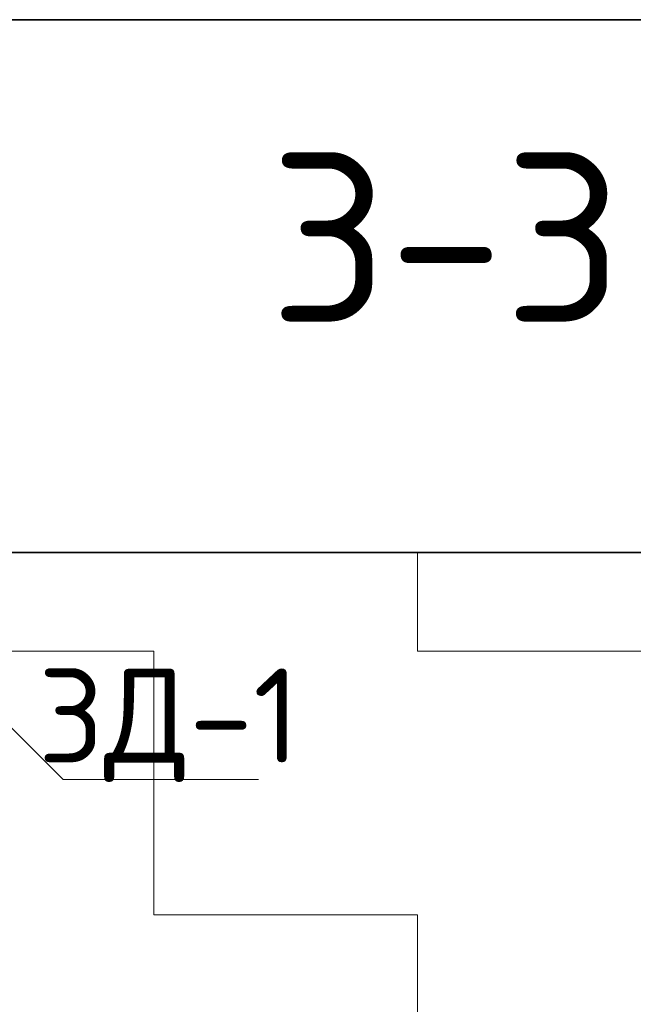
# Model space of a CAD drawing. Header units: metres. Extents: x -38 to 114, y -15 to 21.
# Tile 237 of 244: x 74.812 to 75.056, y 12.879 to 13.272. Entities that reach past the tile are written whole.
import ezdxf

# ---------------------------------------------------------------- set-up
doc = ezdxf.new("R2010")
doc.units = ezdxf.units.M
for name, color, linetype, lineweight in [('XR$3$Текст_ общее_1', 7, 'Continuous', 13), ('XR$4$Текст_ общее_1', 7, 'Continuous', 13), ('XR$6$Текст_ общее_1', 7, 'Continuous', 13)]:
    doc.layers.add(name, color=color, linetype=linetype, lineweight=lineweight)
doc.styles.add('ISOCPEUR', font='txt')
pattern_1 = [(0, (0.21, 0.21), (0.105, 0.105), [0.105, -0.105]), (90, (0.21, 0.21), (-0.105, 0.105), [0.105, -0.105])]

msp = doc.modelspace()

# ---------------------------------------------------------------- hatches: boundary and pattern name
at = {"linetype": 'Continuous', "lineweight": 13, "transparency": 33554687}
h = msp.add_hatch(dxfattribs=at)
h.set_pattern_fill('____', scale=0.105, style=0, pattern_type=2)
h.set_pattern_definition(pattern_1)
h.paths.add_polyline_path([(74.67936, 12.93949), (74.59936, 12.89949), (74.59936, 12.69949), (74.89936, 12.69949), (74.89936, 12.85949), (75.22301, 12.85949), (75.22301, 13.05949), (74.67936, 13.05949)], flags=0)
h = msp.add_hatch(dxfattribs=at)
h.set_pattern_fill('____', scale=0.105, style=0, pattern_type=2)
h.set_pattern_definition(pattern_1)
h.paths.add_polyline_path([(74.67936, 12.93949), (74.59936, 12.89949), (74.59936, 12.69949), (74.89936, 12.69949), (74.89936, 12.85949), (75.22301, 12.85949), (75.22301, 13.05949), (74.67936, 13.05949)], flags=0)
h = msp.add_hatch(dxfattribs=at)
h.set_pattern_fill('____', scale=0.105, style=0, pattern_type=2)
h.set_pattern_definition(pattern_1)
h.paths.add_polyline_path([(74.67936, 12.93949), (74.59936, 12.89949), (74.59936, 12.69949), (74.89936, 12.69949), (74.89936, 12.85949), (75.22301, 12.85949), (75.22301, 13.05949), (74.67936, 13.05949)], flags=0)

# ---------------------------------------------------------------- linework, layer by layer
at = {"color": 7, "linetype": 'Continuous', "lineweight": 35, "transparency": 33554687}
for p, q in [((86.41979, 13.27171), (67.91979, 13.27171)), ((75.22301, 13.05949), (74.67936, 13.05949)), ((75.22301, 13.05949), (74.67936, 13.05949)), ((75.22301, 13.05949), (74.67936, 13.05949))]:
    msp.add_line(p, q, dxfattribs=at)
at = {"color": 7, "linetype": 'Continuous', "lineweight": 13, "transparency": 33554687}
msp.add_lwpolyline([(74.77937, 13.01849), (74.82886, 12.96899), (74.90673, 12.96899)], dxfattribs=at)
msp.add_lwpolyline([(74.77937, 13.01849), (74.82886, 12.96899), (74.90673, 12.96899)], dxfattribs=at)
msp.add_lwpolyline([(74.77937, 13.01849), (74.82886, 12.96899), (74.90673, 12.96899)], dxfattribs=at)

# ---------------------------------------------------------------- texts
at = {"color": 7, "linetype": 'Continuous', "lineweight": 50, "transparency": 33554687, "insert": (74.98153, 13.18495), "char_height": 0.0675, "width": 0.1725652, "attachment_point": 5, "style": 'ISOCPEUR'}
msp.add_mtext('\\A1;{\\fISOCPEUR|i0|b0;\\H0.067500;\\W1.000000;\\C7;3-3}\\P', dxfattribs=at)
msp.add_mtext('\\A1;{\\fISOCPEUR|i0|b0;\\H0.067500;\\W1.000000;\\C7;3-3}\\P', dxfattribs=at)
msp.add_mtext('\\A1;{\\fISOCPEUR|i0|b0;\\H0.067500;\\W1.000000;\\C7;3-3}\\P', dxfattribs=at)
at = {"layer": 'XR$3$Текст_ общее_1', "color": 7, "linetype": 'Continuous', "lineweight": 13, "transparency": 33554687, "insert": (74.87111, 12.99065), "char_height": 0.0375, "width": 0.1233173, "attachment_point": 5, "style": 'ISOCPEUR'}
msp.add_mtext('\\A1;{\\fISOCPEUR|i0|b0;\\H0.037500;\\W1.000000;\\C7;ЗД-1}\\P', dxfattribs=at)
at = {"layer": 'XR$4$Текст_ общее_1', "color": 7, "linetype": 'Continuous', "lineweight": 13, "transparency": 33554687, "insert": (74.87111, 12.99065), "char_height": 0.0375, "width": 0.1233173, "attachment_point": 5, "style": 'ISOCPEUR'}
msp.add_mtext('\\A1;{\\fISOCPEUR|i0|b0;\\H0.037500;\\W1.000000;\\C7;ЗД-1}\\P', dxfattribs=at)
at = {"layer": 'XR$6$Текст_ общее_1', "color": 7, "linetype": 'Continuous', "lineweight": 13, "transparency": 33554687, "insert": (74.87111, 12.99065), "char_height": 0.0375, "width": 0.1233173, "attachment_point": 5, "style": 'ISOCPEUR'}
msp.add_mtext('\\A1;{\\fISOCPEUR|i0|b0;\\H0.037500;\\W1.000000;\\C7;ЗД-1}\\P', dxfattribs=at)

doc.saveas('drawing.dxf')
